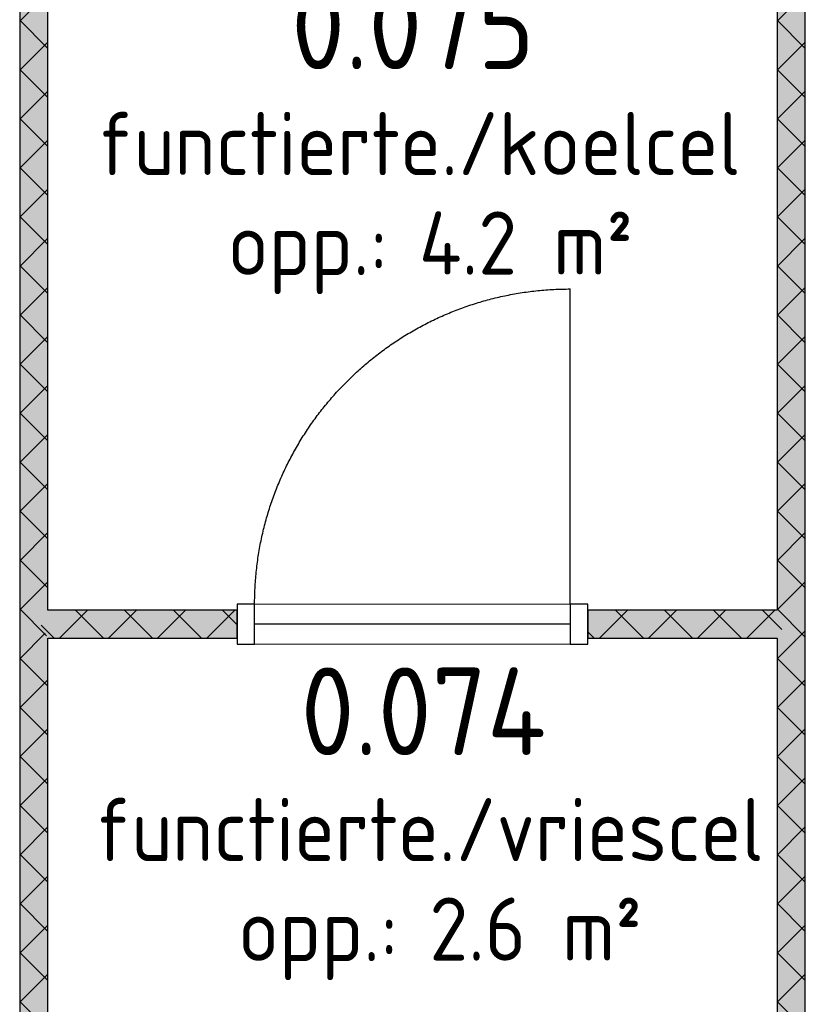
# Model space of a CAD drawing. Header units: millimetres. Extents: x 20872 to 297961, y -293704 to 213007.
# Tile 88 of 256: x 116663 to 118903, y -134565 to -131755. Entities that reach past the tile are written whole.
import ezdxf
from ezdxf.enums import TextEntityAlignment as Align
from ezdxf.xclip import XClip

# ---------------------------------------------------------------- set-up
doc = ezdxf.new("R2010")
doc.units = ezdxf.units.MM
doc.header["$LTSCALE"] = 100
doc.header["$XCLIPFRAME"] = 2
for name, color, linetype in [('A--L20--_bovenbouw', 3, 'Continuous'), ('A--L30--_afbouw', 7, 'Continuous'), ('A--T$1--_algemeen', 1, 'Continuous'), ('XREFS', 9, 'Continuous')]:
    doc.layers.add(name, color=color, linetype=linetype)
doc.styles.add('BURO standaard', font='isocp.shx')
doc.styles.add('JINX standaard', font='isocp.shx')

# ---------------------------------------------------------------- blocks, each defined once
blk = doc.blocks.new('BURO_onderaanzicht')
at = {"color": 7}
blk.add_line((-432, 0), (432, 0), dxfattribs=at)
blk = doc.blocks.new('AL_ruimteno_03_P03_BV_GLU-X11 (2)')
at = {"color": 1, "style": 'JINX standaard'}
blk.add_text('opp.:', height=1.8, dxfattribs=at).set_placement((-0.022, -9.722), align=Align.RIGHT)
at = {"color": 2, "linetype": 'ByBlock', "lineweight": -2, "style": 'BURO standaard', "flags": 4}
for tag, p in [('BURO_RTE:RUIMTENUMMER_LEEG', (0.69, 1.475)), ('BURO_RTE:RUIMTENUMMER_TOTAAL', (0.69, -2.595))]:
    blk.add_attdef(tag, text='', height=2.5, dxfattribs=at).set_placement(p, align=Align.MIDDLE_CENTER)
at = {"color": 1, "linetype": 'ByBlock', "lineweight": -2, "style": 'BURO standaard', "flags": 4}
blk.add_attdef('BURO_RTE:BOUWBESLUIT', text='', height=1.8, dxfattribs=at).set_placement((0.862, -5.971), align=Align.MIDDLE_CENTER)
blk.add_attdef('BURO_RTE:OPP', text='', height=1.8, dxfattribs=at).set_placement((0.862, -8.808), align=Align.MIDDLE_LEFT)
blk = doc.blocks.new('2016-02-04 100 begane grond bestaand')
at = {"layer": 'A--L20--_bovenbouw', "linetype": 'Continuous', "lineweight": -3}
for points in [[(116664, 15150), (116744, 15230), (116744, 16480), (116724, 16520), (116744, 16560), (116744, 18570), (116664, 18650)], [(118904.5, 18650), (118824.5, 18570), (118824.5, 16560), (118844.5, 16520), (118824.5, 16480), (118824.5, 15230), (118904.5, 15150)], [(116744, 16560), (116724, 16520), (116744, 16480), (117284, 16480), (117284, 16560)], [(118284, 16560), (118284, 16480), (118824.5, 16480), (118844.5, 16520), (118824.5, 16560)]]:
    blk.add_hatch(color=60, dxfattribs=at).paths.add_polyline_path(points, flags=0)
h = blk.add_hatch(dxfattribs=at)
h.set_pattern_fill('_U', color=1, scale=99, angle=-45, style=0, double=1, pattern_type=0)
h.set_pattern_definition([(315, (116664.04, 18609.995), (70.0036, 70.0036), []), (45, (116664.04, 18609.995), (-70.0036, 70.0036), [])])
h.paths.add_polyline_path([(116744, 16560), (116744, 18570), (116664, 18650), (116664, 15150), (116744, 15230), (116744, 16480), (116724, 16520)], flags=0)
h = blk.add_hatch(dxfattribs=at)
h.set_pattern_fill('_U', color=1, scale=99, angle=-45, style=0, double=1, pattern_type=0)
h.set_pattern_definition([(315, (118824.48, 18609.995), (70.0036, 70.0036), []), (45, (118824.48, 18609.995), (-70.0036, 70.0036), [])])
h.paths.add_polyline_path([(118904.5, 18650), (118824.5, 18570), (118824.5, 16560), (118844.5, 16520), (118824.5, 16480), (118824.5, 15230), (118904.5, 15150)], flags=0)
h = blk.add_hatch(dxfattribs=at)
h.set_pattern_fill('_U', color=1, scale=99, angle=225, style=0, double=1, pattern_type=0)
h.set_pattern_definition([(225, (118869.03, 16559.995), (70.0036, -70.0036), []), (315, (118869.03, 16559.995), (70.0036, 70.0036), [])])
h.paths.add_polyline_path([(118284, 16560), (118284, 16480), (118824.5, 16480), (118844.5, 16520), (118824.5, 16560)], flags=0)
h.paths.add_polyline_path([(116744, 16560), (116724, 16520), (116744, 16480), (117284, 16480), (117284, 16560)], flags=0)
at = {"layer": 'A--L20--_bovenbouw', "color": 2, "linetype": 'Continuous', "lineweight": -3}
for p, q in [((116664, 18650), (116664, 15150)), ((118904.5, 15150), (118904.5, 18650)), ((116744, 16560), (116744, 18570)), ((118824.5, 18570), (118824.5, 16560)), ((117284, 16560), (116744, 16560)), ((117284, 16480), (117284, 16560)), ((118284, 16560), (118284, 16480)), ((118824.5, 16560), (118284, 16560)), ((116744, 15230), (116744, 16480)), ((116744, 16480), (117284, 16480)), ((118284, 16480), (118824.5, 16480)), ((118824.5, 16480), (118824.5, 15230))]:
    blk.add_line(p, q, dxfattribs=at)
at = {"layer": 'A--L30--_afbouw', "color": 1, "linetype": 'Continuous', "lineweight": -3}
blk.add_line((118234, 16577), (118234, 17477), dxfattribs=at)
at = {"layer": 'A--L30--_afbouw', "color": 2, "linetype": 'Continuous', "lineweight": -3}
for p, q in [((117334, 16577), (117284, 16577)), ((117284, 16577), (117284, 16463)), ((117334, 16463), (117334, 16577)), ((118284, 16577), (118234, 16577)), ((118234, 16577), (118234, 16463)), ((118284, 16463), (118284, 16577)), ((117284, 16463), (117334, 16463)), ((118234, 16463), (118284, 16463))]:
    blk.add_line(p, q, dxfattribs=at)
at = {"layer": 'A--L30--_afbouw', "color": 1, "linetype": 'Continuous', "lineweight": 18}
for p, q in [((118234, 16577), (117334, 16577)), ((118234, 16463), (117334, 16463))]:
    blk.add_line(p, q, dxfattribs=at)
at = {"layer": 'A--L30--_afbouw', "color": 1, "linetype": 'Continuous', "lineweight": -3, "extrusion": (0, 0, -1)}
blk.add_arc((-118234, 16577), 900, 0, 90, dxfattribs=at)
at = {"layer": 'A--L30--_afbouw', "color": 1, "linetype": 'Continuous', "lineweight": -3, "extrusion": (6.75041e-17, -1.05552e-16, -1), "xscale": 1.041666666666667, "zscale": -1}
blk.add_blockref('BURO_onderaanzicht', (-117784, 16520), dxfattribs=at)
at = {"layer": 'A--T$1--_algemeen', "color": 8, "linetype": 'Continuous', "lineweight": -3}
ref = blk.add_blockref('AL_ruimteno_03_P03_BV_GLU-X11 (2)', (117716.6, 18489), dxfattribs=dict(at, xscale=100, yscale=100, zscale=100))
ref.add_attrib('BURO_RTE:RUIMTENUMMER_TOTAAL', '0.075', dxfattribs={"layer": '0', "color": 2, "linetype": 'ByBlock', "lineweight": -2, "height": 250, "style": 'BURO standaard'}).set_placement((117785.6, 18229.5), align=Align.MIDDLE_CENTER)
ref.add_attrib('BURO_RTE:BOUWBESLUIT', 'functierte./koelcel', dxfattribs={"layer": '0', "color": 1, "linetype": 'ByBlock', "lineweight": -2, "height": 180, "style": 'BURO standaard'}).set_placement((117802.8, 17891.9), align=Align.MIDDLE_CENTER)
ref.add_attrib('BURO_RTE:OPP', '4.2 m²', dxfattribs={"layer": '0', "color": 1, "linetype": 'ByBlock', "lineweight": -2, "height": 180, "style": 'BURO standaard'}).set_placement((117802.8, 17608.2), align=Align.MIDDLE_LEFT)
ref = blk.add_blockref('AL_ruimteno_03_P03_BV_GLU-X11 (2)', (117746.3, 16531.1), dxfattribs=dict(at, xscale=100, yscale=100, zscale=100))
ref.add_attrib('BURO_RTE:RUIMTENUMMER_TOTAAL', '0.074', dxfattribs={"layer": '0', "color": 2, "linetype": 'ByBlock', "lineweight": -2, "height": 250, "style": 'BURO standaard'}).set_placement((117815.3, 16271.7), align=Align.MIDDLE_CENTER)
ref.add_attrib('BURO_RTE:BOUWBESLUIT', 'functierte./vriescel', dxfattribs={"layer": '0', "color": 1, "linetype": 'ByBlock', "lineweight": -2, "height": 180, "style": 'BURO standaard'}).set_placement((117832.5, 15934), align=Align.MIDDLE_CENTER)
ref.add_attrib('BURO_RTE:OPP', '2.6 m²', dxfattribs={"layer": '0', "color": 1, "linetype": 'ByBlock', "lineweight": -2, "height": 180, "style": 'BURO standaard'}).set_placement((117832.5, 15650.3), align=Align.MIDDLE_LEFT)

msp = doc.modelspace()

# ---------------------------------------------------------------- block references
at = {"layer": 'XREFS'}
ref = msp.add_blockref('2016-02-04 100 begane grond bestaand', (-1, -150000.4), dxfattribs=at)
XClip(ref).set_block_clipping_path([(116767.0762143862, 29769.3836009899), (164491.5066313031, 13442.9004429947), (179861.076214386, 13442.9004429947), (179861.076214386, -11696.8579780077), (20873.0762143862, -11696.8579780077), (20873.0762143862, 82263.1420219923), (116767.0762143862, 82263.1420219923)])

doc.saveas('drawing.dxf')
